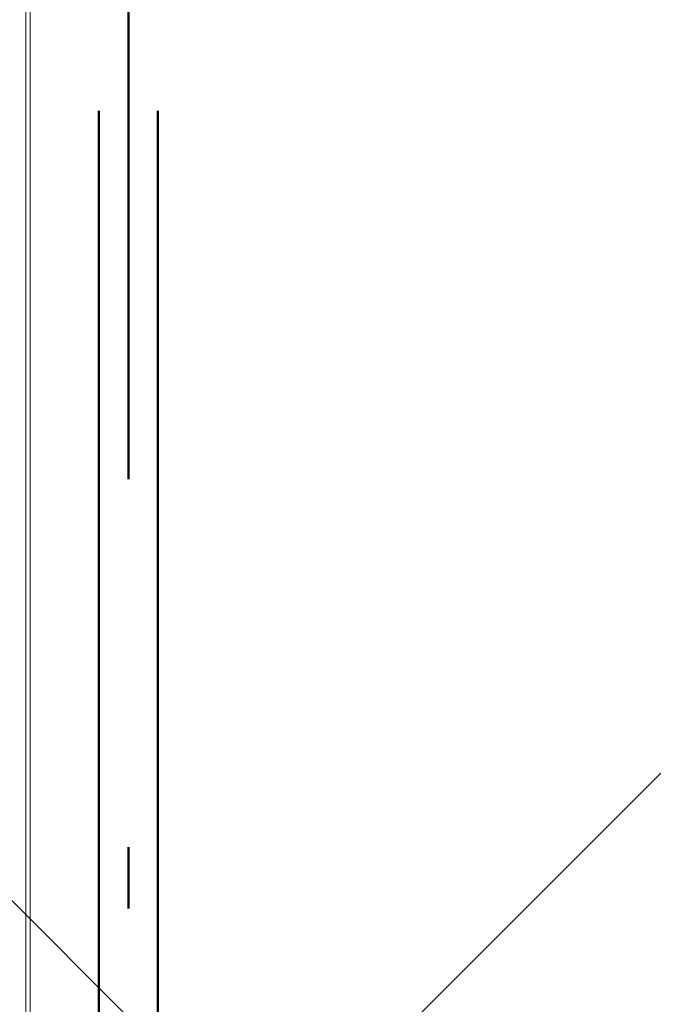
# Paper-space layout 'Layout1' of a CAD drawing. Extents: x -2 to 1380, y -36 to 422.
# Tile 17 of 79: x 316.27 to 317.56, y 152.56 to 154.56. Entities that reach past the tile are written whole.
import ezdxf

# ---------------------------------------------------------------- set-up
doc = ezdxf.new("R2010")
doc.units = 0
doc.linetypes.add('ACAD_ISO02W100', pattern=[15, 12, -3])
doc.linetypes.add('ACAD_ISO04W100', pattern=[30.5, 24, -3, 0.5, -3])
for name, color, linetype, lineweight in [('SS_1.ET-HALA_TaO-JD-LAVKA-ZEBRIK', 9, 'CONTINUOUS', 13), ('SS_2.ET-HALA_TaO-LAVKA_+5.100m', 210, 'CONTINUOUS', 50), ('SS_SRAFY', 8, 'CONTINUOUS', 18)]:
    doc.layers.add(name, color=color, linetype=linetype, lineweight=lineweight)

psp = doc.layouts.get("Layout1")

# ---------------------------------------------------------------- hatches: boundary and pattern name
at = {"layer": 'SS_SRAFY'}
h = psp.add_hatch(dxfattribs=at)
h.set_pattern_fill('ANSI37', color=8, scale=0.7, angle=90, style=0)
h.set_pattern_definition([(135, (274.3477, 144.3783), (-1.571545, -1.571545), []), (225, (274.3477, 144.3783), (1.571545, -1.571545), [])])
h.paths.add_polyline_path([(335.1875, 123.6274), (335.1875, 143.6073), (331.1675, 143.6073), (331.1675, 165.6274), (218.2076, 165.6274), (218.2076, 159.6073), (215.1875, 159.6073), (215.1875, 123.6274)], flags=0)
h.paths.add_polyline_path([(316.3875, 148.5273), (316.3875, 150.9274), (316.7476, 150.9274), (316.7476, 148.5273)], flags=0)
h.paths.add_polyline_path([(316.3875, 158.1273), (316.3875, 160.5274), (316.7476, 160.5274), (316.7476, 158.1273)], flags=0)

# ---------------------------------------------------------------- linework, layer by layer
at = {"layer": 'SS_1.ET-HALA_TaO-JD-LAVKA-ZEBRIK', "color": 5, "linetype": 'Continuous', "ltscale": 0.25}
for p, q in [((316.2782, 150.5274), (316.2782, 158.5274)), ((316.2875, 150.5274), (316.2875, 158.5274))]:
    psp.add_line(p, q, dxfattribs=at)
at = {"layer": 'SS_2.ET-HALA_TaO-LAVKA_+5.100m', "color": 7, "linetype": 'ACAD_ISO04W100', "ltscale": 0.25}
psp.add_line((316.4875, 159.6274), (316.4875, 146.0274), dxfattribs=at)
at = {"layer": 'SS_2.ET-HALA_TaO-LAVKA_+5.100m', "color": 3, "linetype": 'ACAD_ISO02W100', "ltscale": 0.25}
for p, q in [((316.4275, 158.1274), (316.4275, 147.6274)), ((316.5475, 147.6274), (316.5475, 158.1274))]:
    psp.add_line(p, q, dxfattribs=at)

doc.saveas('drawing.dxf')
